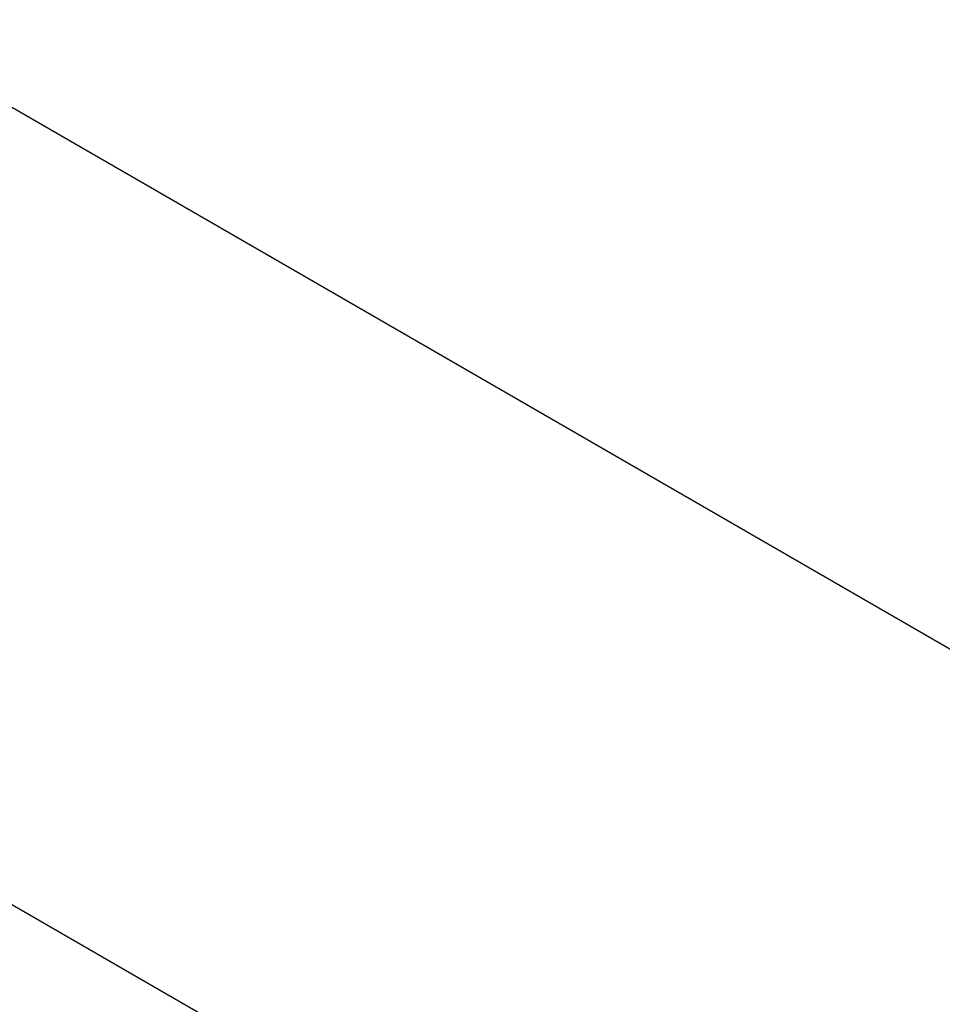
# Model space of a CAD drawing. Extents: x -15981 to -11679, y 2285 to 5601.
# Tile 9 of 103: x -14679.34 to -14673.33, y 3342.23 to 3348.65. Entities that reach past the tile are written whole.
import ezdxf

# ---------------------------------------------------------------- set-up
doc = ezdxf.new("R2010")
doc.units = 0
doc.header["$MEASUREMENT"] = 0
doc.layers.add('PIPING-VENT-ISO', color=3, linetype='CONTINUOUS')
doc.layers.add('TANK', color=2, linetype='CONTINUOUS')

msp = doc.modelspace()

# ---------------------------------------------------------------- linework, layer by layer
at = {"layer": 'PIPING-VENT-ISO'}
for p, q in [((-14682.3336, 3349.7756, 0), (-14492.3976, 3240.116, 0)), ((-14682.8652, 3344.8864, 0), (-14494.7042, 3236.2516, 0))]:
    msp.add_line(p, q, dxfattribs=at)
at = {"layer": 'TANK', "elevation": 0}
for points in [[(-14698.1798, 3352.1716, -0.16913), (-14674.3448, 3357.7348, -0.106395), (-14641.9179, 3347.0687, -0.071312), (-14613.3079, 3324.3018, -0.016688), (-14604.6691, 3314.4364, -0.040957), (-14586.3125, 3288.0507, -0.038238), (-14573.2695, 3261.0171, -0.019356), (-14568.2778, 3246.6495, -0.071312), (-14562.6948, 3210.5151, -0.032043), (-14563.2466, 3200.1434, -0.032043)], [(-14698.1798, 3352.1716, -0.16913), (-14674.3448, 3357.7348, -0.106395), (-14641.9179, 3347.0687, -0.071312), (-14613.3079, 3324.3018, -0.016688), (-14604.6691, 3314.4364, -0.040957), (-14586.3125, 3288.0507, -0.038238), (-14573.2695, 3261.0171, -0.019356), (-14568.2778, 3246.6495, -0.071312), (-14562.6948, 3210.5151, -0.032043), (-14563.2466, 3200.1434, -0.032043)], [(-14573.3874, 3194.2861, 0.049983), (-14572.0195, 3209.6202, 0.071312), (-14577.3323, 3244.0062, 0.017305), (-14581.5294, 3256.2483, 0.040291), (-14594.4944, 3283.4042, 0.057637), (-14620.1965, 3317.8446, 0.071312), (-14647.4222, 3339.5099, 0.106395), (-14678.28, 3349.6598, 0.159299), (-14699.7907, 3345.0581), (-14705.2175, 3341.9249)], [(-14573.3874, 3194.2861, 0.049983), (-14572.0195, 3209.6202, 0.071312), (-14577.3323, 3244.0062, 0.017305), (-14581.5294, 3256.2483, 0.040291), (-14594.4944, 3283.4042, 0.057637), (-14620.1965, 3317.8446, 0.071312), (-14647.4222, 3339.5099, 0.106395), (-14678.28, 3349.6598, 0.159299), (-14699.7907, 3345.0581), (-14705.2175, 3341.9249)]]:
    msp.add_lwpolyline(points, format="xyb", dxfattribs=at)

doc.saveas('drawing.dxf')
